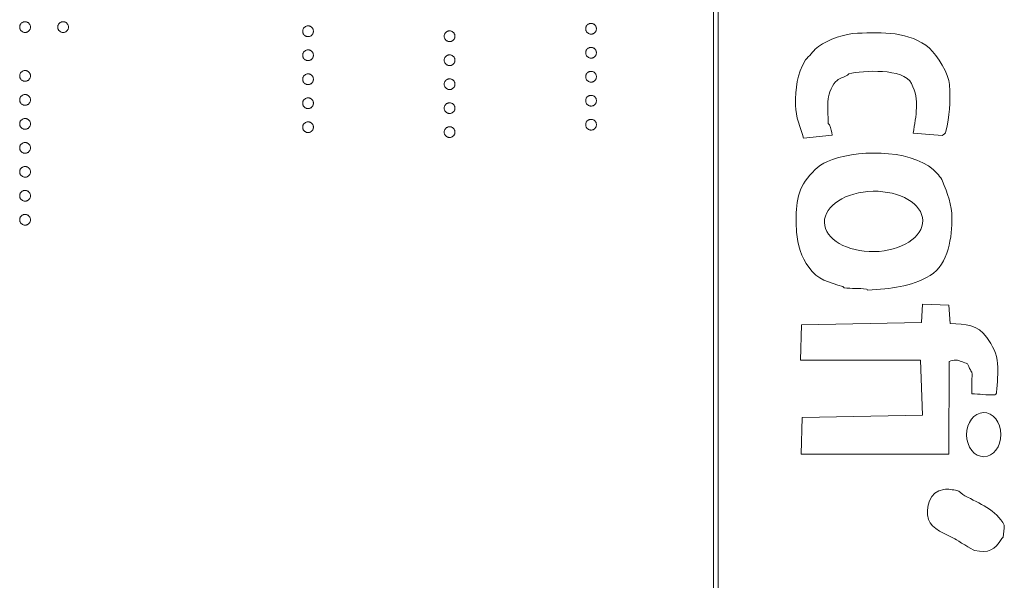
# Model space of a CAD drawing. Header units: millimetres. Extents: x -21 to 335, y -21 to 379.
# Tile 17 of 30: x 37 to 57, y 276 to 287. Entities that reach past the tile are written whole.
import ezdxf

# ---------------------------------------------------------------- set-up
doc = ezdxf.new("R2010")
doc.units = ezdxf.units.MM

msp = doc.modelspace()

# ---------------------------------------------------------------- linework, layer by layer
at = {"color": 7, "linetype": 'Continuous', "lineweight": 15}
for p, q in [((51.15, 300.17), (51.15, 240.17)), ((51.25, 240.17), (51.25, 300.17)), ((53.588, 284.65), (53, 284.592)), ((55.837, 284.643), (55.248, 284.692)), ((55.416, 280.811), (55.439, 281.186)), ((55.439, 281.186), (55.975, 281.164)), ((55.975, 281.164), (56.005, 280.79)), ((52.933, 280.04), (52.953, 280.763)), ((52.953, 280.763), (55.416, 280.811)), ((55.396, 280.035), (52.933, 280.04)), ((55.433, 278.911), (55.396, 280.035)), ((55.985, 280.013), (55.975, 278.112)), ((52.97, 278.862), (55.433, 278.911)), ((52.95, 278.112), (52.97, 278.862)), ((55.975, 278.112), (52.95, 278.112))]:
    msp.add_line(p, q, dxfattribs=at)
for centre, major_axis, ratio in [((54.434, 282.883), (-1.007, -0.02), 0.614378), ((56.691, 278.51), (0.004, -0.453), 0.776047)]:
    msp.add_ellipse(centre, major_axis=major_axis, ratio=ratio, dxfattribs=at)
for points, knots in [([(36.933, 286.869), (36.933, 286.876), (36.934, 286.89), (36.941, 286.911), (36.951, 286.93), (36.965, 286.947), (36.982, 286.961), (37.001, 286.971), (37.022, 286.978), (37.036, 286.978), (37.043, 286.979)], [0, 0, 0, 0, 0.1277566, 0.2494144, 0.3727965, 0.5001113, 0.6286099, 0.7506434, 0.8737684, 1, 1, 1, 1]), ([(37.043, 286.979), (37.051, 286.978), (37.065, 286.978), (37.086, 286.971), (37.105, 286.961), (37.122, 286.947), (37.136, 286.93), (37.146, 286.911), (37.152, 286.89), (37.153, 286.876), (37.154, 286.869)], [0, 0, 0, 0, 0.129097, 0.252046, 0.373905, 0.5010378, 0.6281707, 0.7513765, 0.872426, 1, 1, 1, 1]), ([(37.713, 286.869), (37.714, 286.876), (37.714, 286.89), (37.721, 286.911), (37.731, 286.93), (37.745, 286.947), (37.762, 286.961), (37.781, 286.971), (37.801, 286.978), (37.816, 286.978), (37.823, 286.979)], [0, 0, 0, 0, 0.127574, 0.2486235, 0.3718293, 0.4989622, 0.626095, 0.747954, 0.870903, 1, 1, 1, 1]), ([(37.823, 286.979), (37.831, 286.978), (37.845, 286.978), (37.866, 286.971), (37.885, 286.961), (37.902, 286.947), (37.916, 286.93), (37.926, 286.911), (37.933, 286.89), (37.933, 286.876), (37.934, 286.869)], [0, 0, 0, 0, 0.126257, 0.2494068, 0.3714648, 0.4988052, 0.6271285, 0.7505355, 0.8722177, 1, 1, 1, 1]), ([(37.043, 286.758), (37.036, 286.759), (37.022, 286.76), (37.001, 286.765), (36.982, 286.776), (36.965, 286.79), (36.951, 286.807), (36.941, 286.826), (36.934, 286.847), (36.933, 286.861), (36.933, 286.869)], [0, 0, 0, 0, 0.126178, 0.248821, 0.37154, 0.499984, 0.627244, 0.749226, 0.872298, 1, 1, 1, 1]), ([(37.154, 286.869), (37.153, 286.861), (37.152, 286.847), (37.146, 286.826), (37.136, 286.807), (37.122, 286.79), (37.105, 286.776), (37.086, 286.765), (37.065, 286.76), (37.051, 286.759), (37.043, 286.758)], [0, 0, 0, 0, 0.127519, 0.249986, 0.371792, 0.49887, 0.625948, 0.748492, 0.870959, 1, 1, 1, 1]), ([(37.823, 286.758), (37.816, 286.759), (37.801, 286.76), (37.78, 286.765), (37.762, 286.776), (37.745, 286.79), (37.731, 286.807), (37.72, 286.826), (37.715, 286.847), (37.714, 286.861), (37.713, 286.869)], [0, 0, 0, 0, 0.129041, 0.251508, 0.374052, 0.50113, 0.628208, 0.750014, 0.872481, 1, 1, 1, 1]), ([(37.934, 286.869), (37.933, 286.861), (37.932, 286.847), (37.927, 286.826), (37.916, 286.807), (37.902, 286.79), (37.885, 286.776), (37.866, 286.765), (37.845, 286.76), (37.831, 286.759), (37.823, 286.758)], [0, 0, 0, 0, 0.127519, 0.249986, 0.371792, 0.49887, 0.625948, 0.748492, 0.870959, 1, 1, 1, 1]), ([(42.733, 286.784), (42.733, 286.791), (42.734, 286.805), (42.741, 286.826), (42.751, 286.845), (42.765, 286.862), (42.782, 286.876), (42.801, 286.886), (42.822, 286.893), (42.836, 286.894), (42.843, 286.894)], [0, 0, 0, 0, 0.1277566, 0.2494144, 0.3727965, 0.5001113, 0.6286099, 0.7506434, 0.8737684, 1, 1, 1, 1]), ([(42.843, 286.673), (42.836, 286.674), (42.822, 286.675), (42.801, 286.681), (42.782, 286.691), (42.765, 286.705), (42.751, 286.722), (42.741, 286.741), (42.734, 286.762), (42.733, 286.776), (42.733, 286.784)], [0, 0, 0, 0, 0.126178, 0.248821, 0.37154, 0.499984, 0.627244, 0.749226, 0.872298, 1, 1, 1, 1]), ([(42.843, 286.894), (42.851, 286.894), (42.865, 286.893), (42.886, 286.886), (42.905, 286.876), (42.922, 286.862), (42.936, 286.845), (42.946, 286.826), (42.952, 286.805), (42.953, 286.791), (42.954, 286.784)], [0, 0, 0, 0, 0.129097, 0.252046, 0.373905, 0.5010378, 0.6281707, 0.7513765, 0.872426, 1, 1, 1, 1]), ([(42.954, 286.784), (42.953, 286.776), (42.952, 286.762), (42.946, 286.741), (42.936, 286.722), (42.922, 286.705), (42.905, 286.691), (42.886, 286.681), (42.865, 286.675), (42.851, 286.674), (42.843, 286.673)], [0, 0, 0, 0, 0.127519, 0.249986, 0.371792, 0.49887, 0.625948, 0.748492, 0.870959, 1, 1, 1, 1]), ([(45.633, 286.682), (45.633, 286.689), (45.634, 286.704), (45.641, 286.724), (45.651, 286.743), (45.665, 286.76), (45.682, 286.774), (45.701, 286.785), (45.722, 286.791), (45.736, 286.792), (45.743, 286.792)], [0, 0, 0, 0, 0.1277566, 0.2494144, 0.3727965, 0.5001113, 0.6286099, 0.7506434, 0.8737684, 1, 1, 1, 1]), ([(45.743, 286.792), (45.751, 286.792), (45.765, 286.791), (45.786, 286.785), (45.805, 286.774), (45.822, 286.76), (45.836, 286.743), (45.846, 286.724), (45.852, 286.704), (45.853, 286.689), (45.854, 286.682)], [0, 0, 0, 0, 0.129097, 0.252046, 0.373905, 0.501038, 0.628171, 0.751376, 0.872426, 1, 1, 1, 1]), ([(48.533, 286.835), (48.533, 286.842), (48.534, 286.856), (48.541, 286.877), (48.551, 286.896), (48.565, 286.913), (48.582, 286.927), (48.601, 286.937), (48.622, 286.944), (48.636, 286.944), (48.643, 286.945)], [0, 0, 0, 0, 0.1277566, 0.2494144, 0.3727965, 0.5001113, 0.6286099, 0.7506434, 0.8737684, 1, 1, 1, 1]), ([(48.643, 286.724), (48.636, 286.725), (48.622, 286.726), (48.601, 286.731), (48.582, 286.742), (48.565, 286.756), (48.551, 286.773), (48.541, 286.792), (48.534, 286.813), (48.533, 286.827), (48.533, 286.835)], [0, 0, 0, 0, 0.126178, 0.248821, 0.37154, 0.499984, 0.627244, 0.749226, 0.872298, 1, 1, 1, 1]), ([(48.643, 286.945), (48.651, 286.944), (48.665, 286.944), (48.686, 286.937), (48.705, 286.927), (48.722, 286.913), (48.736, 286.896), (48.746, 286.877), (48.752, 286.856), (48.753, 286.842), (48.754, 286.835)], [0, 0, 0, 0, 0.129097, 0.252046, 0.373905, 0.501038, 0.628171, 0.751376, 0.872426, 1, 1, 1, 1]), ([(48.754, 286.835), (48.753, 286.827), (48.752, 286.813), (48.746, 286.792), (48.736, 286.773), (48.722, 286.756), (48.705, 286.742), (48.686, 286.731), (48.665, 286.726), (48.651, 286.725), (48.643, 286.724)], [0, 0, 0, 0, 0.127519, 0.249986, 0.371792, 0.49887, 0.625948, 0.748492, 0.870959, 1, 1, 1, 1]), ([(53, 284.592), (52.939, 284.783), (52.835, 285.045), (52.833, 285.259), (52.83, 285.637), (52.863, 285.884), (53.039, 286.198), (53.045, 286.209), (53.057, 286.216), (53.066, 286.225), (53.145, 286.306), (53.213, 286.402), (53.304, 286.468), (53.516, 286.622), (53.841, 286.733), (54.105, 286.743), (54.607, 286.763), (55.174, 286.785), (55.58, 286.435), (55.742, 286.296), (55.981, 285.897), (55.989, 285.689), (56.003, 285.312), (55.995, 285.049), (55.917, 284.725), (55.908, 284.688), (55.864, 284.67), (55.837, 284.643)], [0, 0, 0, 0, 1, 1, 1, 2, 2, 2, 3, 3, 3, 4, 4, 4, 5, 5, 5, 6, 6, 6, 7, 7, 7, 8, 8, 8, 9, 9, 9, 9]), ([(45.743, 286.572), (45.736, 286.572), (45.722, 286.573), (45.701, 286.579), (45.682, 286.59), (45.665, 286.603), (45.651, 286.62), (45.641, 286.639), (45.634, 286.66), (45.633, 286.675), (45.633, 286.682)], [0, 0, 0, 0, 0.126178, 0.248821, 0.37154, 0.499984, 0.627244, 0.749226, 0.872298, 1, 1, 1, 1]), ([(45.854, 286.682), (45.853, 286.675), (45.852, 286.66), (45.846, 286.639), (45.836, 286.62), (45.822, 286.604), (45.805, 286.59), (45.786, 286.579), (45.765, 286.573), (45.751, 286.572), (45.743, 286.572)], [0, 0, 0, 0, 0.127519, 0.249986, 0.371792, 0.49887, 0.625948, 0.748492, 0.870959, 1, 1, 1, 1]), ([(42.733, 286.292), (42.733, 286.299), (42.734, 286.314), (42.741, 286.334), (42.751, 286.353), (42.765, 286.37), (42.782, 286.384), (42.801, 286.395), (42.822, 286.401), (42.836, 286.402), (42.843, 286.402)], [0, 0, 0, 0, 0.1277566, 0.2494144, 0.3727965, 0.5001113, 0.6286099, 0.7506434, 0.8737684, 1, 1, 1, 1]), ([(42.843, 286.402), (42.851, 286.402), (42.865, 286.401), (42.886, 286.395), (42.905, 286.384), (42.922, 286.37), (42.936, 286.353), (42.946, 286.334), (42.952, 286.314), (42.953, 286.299), (42.954, 286.292)], [0, 0, 0, 0, 0.129097, 0.252046, 0.373905, 0.5010378, 0.6281707, 0.7513765, 0.872426, 1, 1, 1, 1]), ([(48.533, 286.343), (48.533, 286.35), (48.534, 286.365), (48.541, 286.385), (48.551, 286.404), (48.565, 286.421), (48.582, 286.435), (48.601, 286.445), (48.622, 286.452), (48.636, 286.453), (48.643, 286.453)], [0, 0, 0, 0, 0.1277566, 0.2494144, 0.3727965, 0.5001113, 0.6286099, 0.7506434, 0.8737684, 1, 1, 1, 1]), ([(48.643, 286.453), (48.651, 286.453), (48.665, 286.452), (48.686, 286.445), (48.705, 286.435), (48.722, 286.421), (48.736, 286.404), (48.746, 286.385), (48.752, 286.364), (48.753, 286.35), (48.754, 286.343)], [0, 0, 0, 0, 0.129097, 0.252046, 0.373905, 0.501038, 0.628171, 0.751376, 0.872426, 1, 1, 1, 1]), ([(42.843, 286.182), (42.836, 286.182), (42.822, 286.183), (42.801, 286.189), (42.782, 286.2), (42.765, 286.213), (42.751, 286.23), (42.741, 286.249), (42.734, 286.27), (42.733, 286.284), (42.733, 286.292)], [0, 0, 0, 0, 0.126178, 0.248821, 0.37154, 0.499984, 0.627244, 0.749226, 0.872298, 1, 1, 1, 1]), ([(42.954, 286.292), (42.953, 286.284), (42.952, 286.27), (42.946, 286.249), (42.936, 286.23), (42.922, 286.213), (42.905, 286.2), (42.886, 286.189), (42.865, 286.183), (42.851, 286.182), (42.843, 286.182)], [0, 0, 0, 0, 0.127519, 0.249986, 0.371792, 0.49887, 0.625948, 0.748492, 0.870959, 1, 1, 1, 1]), ([(45.633, 286.19), (45.633, 286.197), (45.634, 286.212), (45.641, 286.233), (45.651, 286.252), (45.665, 286.269), (45.682, 286.282), (45.701, 286.293), (45.722, 286.299), (45.736, 286.3), (45.743, 286.3)], [0, 0, 0, 0, 0.1277566, 0.2494144, 0.3727965, 0.5001113, 0.6286099, 0.7506434, 0.8737684, 1, 1, 1, 1]), ([(45.743, 286.08), (45.736, 286.08), (45.722, 286.081), (45.701, 286.087), (45.682, 286.098), (45.665, 286.112), (45.651, 286.128), (45.641, 286.147), (45.634, 286.168), (45.633, 286.183), (45.633, 286.19)], [0, 0, 0, 0, 0.126178, 0.248821, 0.37154, 0.499984, 0.627244, 0.749226, 0.872298, 1, 1, 1, 1]), ([(45.743, 286.3), (45.751, 286.3), (45.765, 286.299), (45.786, 286.293), (45.805, 286.282), (45.822, 286.268), (45.836, 286.252), (45.846, 286.233), (45.852, 286.212), (45.853, 286.197), (45.854, 286.19)], [0, 0, 0, 0, 0.129097, 0.252046, 0.373905, 0.501038, 0.628171, 0.751376, 0.872426, 1, 1, 1, 1]), ([(45.854, 286.19), (45.853, 286.183), (45.852, 286.168), (45.846, 286.147), (45.836, 286.128), (45.822, 286.112), (45.805, 286.098), (45.786, 286.087), (45.765, 286.081), (45.751, 286.08), (45.743, 286.08)], [0, 0, 0, 0, 0.127519, 0.249986, 0.371792, 0.49887, 0.625948, 0.748492, 0.870959, 1, 1, 1, 1]), ([(48.643, 286.232), (48.636, 286.233), (48.622, 286.234), (48.601, 286.24), (48.582, 286.251), (48.565, 286.264), (48.551, 286.281), (48.541, 286.3), (48.534, 286.321), (48.533, 286.335), (48.533, 286.343)], [0, 0, 0, 0, 0.126178, 0.248821, 0.37154, 0.499984, 0.627244, 0.749226, 0.872298, 1, 1, 1, 1]), ([(48.754, 286.343), (48.753, 286.335), (48.752, 286.321), (48.746, 286.3), (48.736, 286.281), (48.722, 286.264), (48.705, 286.25), (48.686, 286.24), (48.665, 286.234), (48.651, 286.233), (48.643, 286.232)], [0, 0, 0, 0, 0.127519, 0.249986, 0.371792, 0.49887, 0.625948, 0.748492, 0.870959, 1, 1, 1, 1]), ([(36.933, 285.868), (36.933, 285.875), (36.934, 285.89), (36.941, 285.91), (36.951, 285.929), (36.965, 285.946), (36.982, 285.96), (37.001, 285.971), (37.022, 285.977), (37.036, 285.978), (37.043, 285.978)], [0, 0, 0, 0, 0.1277566, 0.2494144, 0.3727965, 0.5001113, 0.6286099, 0.7506434, 0.8737684, 1, 1, 1, 1]), ([(37.043, 285.978), (37.051, 285.978), (37.065, 285.977), (37.086, 285.971), (37.105, 285.96), (37.122, 285.946), (37.136, 285.929), (37.146, 285.91), (37.152, 285.89), (37.153, 285.875), (37.154, 285.868)], [0, 0, 0, 0, 0.129097, 0.252046, 0.373905, 0.5010378, 0.6281707, 0.7513765, 0.872426, 1, 1, 1, 1]), ([(48.533, 285.851), (48.533, 285.858), (48.534, 285.873), (48.541, 285.893), (48.551, 285.912), (48.565, 285.929), (48.582, 285.943), (48.601, 285.954), (48.622, 285.96), (48.636, 285.961), (48.643, 285.961)], [0, 0, 0, 0, 0.1277566, 0.2494144, 0.3727965, 0.5001113, 0.6286099, 0.7506434, 0.8737684, 1, 1, 1, 1]), ([(48.643, 285.961), (48.651, 285.961), (48.665, 285.96), (48.686, 285.954), (48.705, 285.943), (48.722, 285.929), (48.736, 285.912), (48.746, 285.893), (48.752, 285.873), (48.753, 285.858), (48.754, 285.851)], [0, 0, 0, 0, 0.129097, 0.252046, 0.373905, 0.501038, 0.628171, 0.751376, 0.872426, 1, 1, 1, 1]), ([(55.248, 284.692), (55.299, 285.058), (55.381, 285.378), (55.212, 285.709), (55.044, 286.038), (54.224, 285.974), (53.925, 285.912), (53.913, 285.909), (53.91, 285.891), (53.899, 285.885), (53.829, 285.845), (53.75, 285.823), (53.685, 285.776), (53.601, 285.713), (53.508, 285.496), (53.501, 285.399), (53.489, 285.23), (53.496, 285.06), (53.506, 284.891), (53.507, 284.878), (53.529, 284.876), (53.533, 284.864), (53.557, 284.794), (53.57, 284.722), (53.588, 284.65)], [0, 0, 0, 0, 1, 1, 1, 2, 2, 2, 3, 3, 3, 4, 4, 4, 5, 5, 5, 6, 6, 6, 7, 7, 7, 8, 8, 8, 8]), ([(37.043, 285.758), (37.036, 285.758), (37.022, 285.759), (37.001, 285.765), (36.982, 285.776), (36.965, 285.789), (36.951, 285.806), (36.941, 285.825), (36.934, 285.846), (36.933, 285.86), (36.933, 285.868)], [0, 0, 0, 0, 0.126178, 0.248821, 0.37154, 0.499984, 0.627244, 0.749226, 0.872298, 1, 1, 1, 1]), ([(37.154, 285.868), (37.153, 285.86), (37.152, 285.846), (37.146, 285.825), (37.136, 285.806), (37.122, 285.789), (37.105, 285.776), (37.086, 285.765), (37.065, 285.759), (37.051, 285.758), (37.043, 285.758)], [0, 0, 0, 0, 0.127519, 0.249986, 0.371792, 0.49887, 0.625948, 0.748492, 0.870959, 1, 1, 1, 1]), ([(42.733, 285.8), (42.733, 285.807), (42.734, 285.822), (42.741, 285.842), (42.751, 285.862), (42.765, 285.878), (42.782, 285.892), (42.801, 285.903), (42.822, 285.909), (42.836, 285.91), (42.843, 285.91)], [0, 0, 0, 0, 0.1277566, 0.2494144, 0.3727965, 0.5001113, 0.6286099, 0.7506434, 0.8737684, 1, 1, 1, 1]), ([(42.843, 285.69), (42.836, 285.69), (42.822, 285.691), (42.801, 285.697), (42.782, 285.708), (42.765, 285.721), (42.751, 285.738), (42.741, 285.757), (42.734, 285.778), (42.733, 285.793), (42.733, 285.8)], [0, 0, 0, 0, 0.126178, 0.248821, 0.37154, 0.499984, 0.627244, 0.749226, 0.872298, 1, 1, 1, 1]), ([(42.843, 285.91), (42.851, 285.91), (42.865, 285.909), (42.886, 285.903), (42.905, 285.892), (42.922, 285.878), (42.936, 285.862), (42.946, 285.843), (42.952, 285.822), (42.953, 285.807), (42.954, 285.8)], [0, 0, 0, 0, 0.129097, 0.252046, 0.373905, 0.5010378, 0.6281707, 0.7513765, 0.872426, 1, 1, 1, 1]), ([(42.954, 285.8), (42.953, 285.793), (42.952, 285.778), (42.946, 285.757), (42.936, 285.738), (42.922, 285.722), (42.905, 285.708), (42.886, 285.697), (42.865, 285.691), (42.851, 285.69), (42.843, 285.69)], [0, 0, 0, 0, 0.127519, 0.249986, 0.371792, 0.49887, 0.625948, 0.748492, 0.870959, 1, 1, 1, 1]), ([(45.633, 285.698), (45.633, 285.706), (45.634, 285.72), (45.641, 285.741), (45.651, 285.76), (45.665, 285.777), (45.682, 285.791), (45.701, 285.801), (45.722, 285.807), (45.736, 285.808), (45.743, 285.808)], [0, 0, 0, 0, 0.1277566, 0.2494144, 0.3727965, 0.5001113, 0.6286099, 0.7506434, 0.8737684, 1, 1, 1, 1]), ([(45.743, 285.808), (45.751, 285.808), (45.765, 285.807), (45.786, 285.801), (45.805, 285.791), (45.822, 285.777), (45.836, 285.76), (45.846, 285.741), (45.852, 285.72), (45.853, 285.706), (45.854, 285.698)], [0, 0, 0, 0, 0.129097, 0.252046, 0.373905, 0.501038, 0.628171, 0.751376, 0.872426, 1, 1, 1, 1]), ([(48.643, 285.741), (48.636, 285.741), (48.622, 285.742), (48.601, 285.748), (48.582, 285.759), (48.565, 285.772), (48.551, 285.789), (48.541, 285.808), (48.534, 285.829), (48.533, 285.843), (48.533, 285.851)], [0, 0, 0, 0, 0.126178, 0.248821, 0.37154, 0.499984, 0.627244, 0.749226, 0.872298, 1, 1, 1, 1]), ([(48.754, 285.851), (48.753, 285.843), (48.752, 285.829), (48.746, 285.808), (48.736, 285.789), (48.722, 285.772), (48.705, 285.759), (48.686, 285.748), (48.665, 285.742), (48.651, 285.741), (48.643, 285.741)], [0, 0, 0, 0, 0.127519, 0.249986, 0.371792, 0.49887, 0.625948, 0.748492, 0.870959, 1, 1, 1, 1]), ([(45.743, 285.588), (45.736, 285.588), (45.722, 285.589), (45.701, 285.595), (45.682, 285.606), (45.665, 285.62), (45.651, 285.637), (45.641, 285.656), (45.634, 285.676), (45.633, 285.691), (45.633, 285.698)], [0, 0, 0, 0, 0.126178, 0.248821, 0.37154, 0.499984, 0.627244, 0.749226, 0.872298, 1, 1, 1, 1]), ([(45.854, 285.698), (45.853, 285.691), (45.852, 285.676), (45.846, 285.656), (45.836, 285.637), (45.822, 285.62), (45.805, 285.606), (45.786, 285.595), (45.765, 285.589), (45.751, 285.588), (45.743, 285.588)], [0, 0, 0, 0, 0.127519, 0.249986, 0.371792, 0.49887, 0.625948, 0.748492, 0.870959, 1, 1, 1, 1]), ([(36.933, 285.376), (36.933, 285.383), (36.934, 285.398), (36.941, 285.418), (36.951, 285.438), (36.965, 285.454), (36.982, 285.468), (37.001, 285.479), (37.022, 285.485), (37.036, 285.486), (37.043, 285.486)], [0, 0, 0, 0, 0.1277566, 0.2494144, 0.3727965, 0.5001113, 0.6286099, 0.7506434, 0.8737684, 1, 1, 1, 1]), ([(37.043, 285.266), (37.036, 285.266), (37.022, 285.267), (37.001, 285.273), (36.982, 285.284), (36.965, 285.297), (36.951, 285.314), (36.941, 285.333), (36.934, 285.354), (36.933, 285.369), (36.933, 285.376)], [0, 0, 0, 0, 0.126178, 0.248821, 0.37154, 0.499984, 0.627244, 0.749226, 0.872298, 1, 1, 1, 1]), ([(37.043, 285.486), (37.051, 285.486), (37.065, 285.485), (37.086, 285.479), (37.105, 285.468), (37.122, 285.454), (37.136, 285.438), (37.146, 285.419), (37.152, 285.398), (37.153, 285.383), (37.154, 285.376)], [0, 0, 0, 0, 0.129097, 0.252046, 0.373905, 0.5010378, 0.6281707, 0.7513765, 0.872426, 1, 1, 1, 1]), ([(37.154, 285.376), (37.153, 285.369), (37.152, 285.354), (37.146, 285.333), (37.136, 285.314), (37.122, 285.298), (37.105, 285.284), (37.086, 285.273), (37.065, 285.267), (37.051, 285.266), (37.043, 285.266)], [0, 0, 0, 0, 0.127519, 0.249986, 0.371792, 0.49887, 0.625948, 0.748492, 0.870959, 1, 1, 1, 1]), ([(42.733, 285.308), (42.733, 285.316), (42.734, 285.33), (42.741, 285.351), (42.751, 285.37), (42.765, 285.387), (42.782, 285.4), (42.801, 285.411), (42.822, 285.417), (42.836, 285.418), (42.843, 285.418)], [0, 0, 0, 0, 0.1277566, 0.2494144, 0.3727965, 0.5001113, 0.6286099, 0.7506434, 0.8737684, 1, 1, 1, 1]), ([(42.843, 285.418), (42.851, 285.418), (42.865, 285.417), (42.886, 285.411), (42.905, 285.401), (42.922, 285.387), (42.936, 285.37), (42.946, 285.351), (42.952, 285.33), (42.953, 285.316), (42.954, 285.308)], [0, 0, 0, 0, 0.129097, 0.252046, 0.373905, 0.5010378, 0.6281707, 0.7513765, 0.872426, 1, 1, 1, 1]), ([(48.533, 285.359), (48.533, 285.366), (48.534, 285.381), (48.541, 285.402), (48.551, 285.421), (48.565, 285.437), (48.582, 285.451), (48.601, 285.462), (48.622, 285.468), (48.636, 285.469), (48.643, 285.469)], [0, 0, 0, 0, 0.1277566, 0.2494144, 0.3727965, 0.5001113, 0.6286099, 0.7506434, 0.8737684, 1, 1, 1, 1]), ([(48.643, 285.249), (48.636, 285.249), (48.622, 285.25), (48.601, 285.256), (48.582, 285.267), (48.565, 285.281), (48.551, 285.297), (48.541, 285.316), (48.534, 285.337), (48.533, 285.352), (48.533, 285.359)], [0, 0, 0, 0, 0.126178, 0.248821, 0.37154, 0.499984, 0.627244, 0.749226, 0.872298, 1, 1, 1, 1]), ([(48.643, 285.469), (48.651, 285.469), (48.665, 285.468), (48.686, 285.462), (48.705, 285.451), (48.722, 285.437), (48.736, 285.421), (48.746, 285.402), (48.752, 285.381), (48.753, 285.366), (48.754, 285.359)], [0, 0, 0, 0, 0.129097, 0.252046, 0.373905, 0.501038, 0.628171, 0.751376, 0.872426, 1, 1, 1, 1]), ([(48.754, 285.359), (48.753, 285.352), (48.752, 285.337), (48.746, 285.316), (48.736, 285.297), (48.722, 285.281), (48.705, 285.267), (48.686, 285.256), (48.665, 285.25), (48.651, 285.249), (48.643, 285.249)], [0, 0, 0, 0, 0.127519, 0.249986, 0.371792, 0.49887, 0.625948, 0.748492, 0.870959, 1, 1, 1, 1]), ([(42.843, 285.198), (42.836, 285.198), (42.822, 285.199), (42.801, 285.205), (42.782, 285.216), (42.765, 285.23), (42.751, 285.247), (42.741, 285.265), (42.734, 285.286), (42.733, 285.301), (42.733, 285.308)], [0, 0, 0, 0, 0.126178, 0.248821, 0.37154, 0.499984, 0.627244, 0.749226, 0.872298, 1, 1, 1, 1]), ([(42.954, 285.308), (42.953, 285.301), (42.952, 285.286), (42.946, 285.265), (42.936, 285.247), (42.922, 285.23), (42.905, 285.216), (42.886, 285.205), (42.865, 285.199), (42.851, 285.198), (42.843, 285.198)], [0, 0, 0, 0, 0.127519, 0.249986, 0.371792, 0.49887, 0.625948, 0.748492, 0.870959, 1, 1, 1, 1]), ([(45.633, 285.206), (45.633, 285.214), (45.634, 285.228), (45.641, 285.249), (45.651, 285.268), (45.665, 285.285), (45.682, 285.299), (45.701, 285.309), (45.722, 285.315), (45.736, 285.316), (45.743, 285.317)], [0, 0, 0, 0, 0.1277566, 0.2494144, 0.3727965, 0.5001113, 0.6286099, 0.7506434, 0.8737684, 1, 1, 1, 1]), ([(45.743, 285.096), (45.736, 285.097), (45.722, 285.097), (45.701, 285.103), (45.682, 285.114), (45.665, 285.128), (45.651, 285.145), (45.641, 285.164), (45.634, 285.185), (45.633, 285.199), (45.633, 285.206)], [0, 0, 0, 0, 0.126178, 0.248821, 0.37154, 0.499984, 0.627244, 0.749226, 0.872298, 1, 1, 1, 1]), ([(45.743, 285.317), (45.751, 285.316), (45.765, 285.315), (45.786, 285.309), (45.805, 285.299), (45.822, 285.285), (45.836, 285.268), (45.846, 285.249), (45.852, 285.228), (45.853, 285.214), (45.854, 285.206)], [0, 0, 0, 0, 0.129097, 0.252046, 0.373905, 0.501038, 0.628171, 0.751376, 0.872426, 1, 1, 1, 1]), ([(45.854, 285.206), (45.853, 285.199), (45.852, 285.185), (45.846, 285.164), (45.836, 285.145), (45.822, 285.128), (45.805, 285.114), (45.786, 285.103), (45.765, 285.097), (45.751, 285.097), (45.743, 285.096)], [0, 0, 0, 0, 0.127519, 0.249986, 0.371792, 0.49887, 0.625948, 0.748492, 0.870959, 1, 1, 1, 1]), ([(36.933, 284.884), (36.933, 284.891), (36.934, 284.906), (36.941, 284.927), (36.951, 284.946), (36.965, 284.963), (36.982, 284.976), (37.001, 284.987), (37.022, 284.993), (37.036, 284.994), (37.043, 284.994)], [0, 0, 0, 0, 0.1277566, 0.2494144, 0.3727965, 0.5001113, 0.6286099, 0.7506434, 0.8737684, 1, 1, 1, 1]), ([(37.043, 284.994), (37.051, 284.994), (37.065, 284.993), (37.086, 284.987), (37.105, 284.976), (37.122, 284.963), (37.136, 284.946), (37.146, 284.927), (37.152, 284.906), (37.153, 284.891), (37.154, 284.884)], [0, 0, 0, 0, 0.129097, 0.252046, 0.373905, 0.5010378, 0.6281707, 0.7513765, 0.872426, 1, 1, 1, 1]), ([(48.533, 284.867), (48.533, 284.875), (48.534, 284.889), (48.541, 284.91), (48.551, 284.929), (48.565, 284.946), (48.582, 284.959), (48.601, 284.97), (48.622, 284.976), (48.636, 284.977), (48.643, 284.977)], [0, 0, 0, 0, 0.1277566, 0.2494144, 0.3727965, 0.5001113, 0.6286099, 0.7506434, 0.8737684, 1, 1, 1, 1]), ([(48.643, 284.977), (48.651, 284.977), (48.665, 284.976), (48.686, 284.97), (48.705, 284.96), (48.722, 284.946), (48.736, 284.929), (48.746, 284.91), (48.752, 284.889), (48.753, 284.875), (48.754, 284.867)], [0, 0, 0, 0, 0.129097, 0.252046, 0.373905, 0.501038, 0.628171, 0.751376, 0.872426, 1, 1, 1, 1]), ([(37.043, 284.774), (37.036, 284.774), (37.022, 284.775), (37.001, 284.781), (36.982, 284.792), (36.965, 284.806), (36.951, 284.823), (36.941, 284.841), (36.934, 284.862), (36.933, 284.877), (36.933, 284.884)], [0, 0, 0, 0, 0.126178, 0.248821, 0.37154, 0.499984, 0.627244, 0.749226, 0.872298, 1, 1, 1, 1]), ([(37.154, 284.884), (37.153, 284.877), (37.152, 284.862), (37.146, 284.841), (37.136, 284.823), (37.122, 284.806), (37.105, 284.792), (37.086, 284.781), (37.065, 284.775), (37.051, 284.774), (37.043, 284.774)], [0, 0, 0, 0, 0.127519, 0.249986, 0.371792, 0.49887, 0.625948, 0.748492, 0.870959, 1, 1, 1, 1]), ([(42.733, 284.816), (42.733, 284.824), (42.734, 284.838), (42.741, 284.859), (42.751, 284.878), (42.765, 284.895), (42.782, 284.909), (42.801, 284.919), (42.822, 284.925), (42.836, 284.926), (42.843, 284.927)], [0, 0, 0, 0, 0.1277566, 0.2494144, 0.3727965, 0.5001113, 0.6286099, 0.7506434, 0.8737684, 1, 1, 1, 1]), ([(42.843, 284.706), (42.836, 284.706), (42.822, 284.707), (42.801, 284.713), (42.782, 284.724), (42.765, 284.738), (42.751, 284.755), (42.741, 284.774), (42.734, 284.794), (42.733, 284.809), (42.733, 284.816)], [0, 0, 0, 0, 0.126178, 0.248821, 0.37154, 0.499984, 0.627244, 0.749226, 0.872298, 1, 1, 1, 1]), ([(42.843, 284.927), (42.851, 284.926), (42.865, 284.925), (42.886, 284.919), (42.905, 284.909), (42.922, 284.895), (42.936, 284.878), (42.946, 284.859), (42.952, 284.838), (42.953, 284.824), (42.954, 284.816)], [0, 0, 0, 0, 0.129097, 0.252046, 0.373905, 0.5010378, 0.6281707, 0.7513765, 0.872426, 1, 1, 1, 1]), ([(42.954, 284.816), (42.953, 284.809), (42.952, 284.794), (42.946, 284.774), (42.936, 284.755), (42.922, 284.738), (42.905, 284.724), (42.886, 284.713), (42.865, 284.707), (42.851, 284.706), (42.843, 284.706)], [0, 0, 0, 0, 0.127519, 0.249986, 0.371792, 0.49887, 0.625948, 0.748492, 0.870959, 1, 1, 1, 1]), ([(45.633, 284.715), (45.633, 284.722), (45.634, 284.736), (45.641, 284.757), (45.651, 284.776), (45.665, 284.793), (45.682, 284.807), (45.701, 284.817), (45.722, 284.824), (45.736, 284.824), (45.743, 284.825)], [0, 0, 0, 0, 0.1277566, 0.2494144, 0.3727965, 0.5001113, 0.6286099, 0.7506434, 0.8737684, 1, 1, 1, 1]), ([(45.743, 284.825), (45.751, 284.824), (45.765, 284.824), (45.786, 284.817), (45.805, 284.807), (45.822, 284.793), (45.836, 284.776), (45.846, 284.757), (45.852, 284.736), (45.853, 284.722), (45.854, 284.715)], [0, 0, 0, 0, 0.129097, 0.252046, 0.373905, 0.501038, 0.628171, 0.751376, 0.872426, 1, 1, 1, 1]), ([(48.643, 284.757), (48.636, 284.757), (48.622, 284.758), (48.601, 284.764), (48.582, 284.775), (48.565, 284.789), (48.551, 284.806), (48.541, 284.825), (48.534, 284.845), (48.533, 284.86), (48.533, 284.867)], [0, 0, 0, 0, 0.126178, 0.248821, 0.37154, 0.499984, 0.627244, 0.749226, 0.872298, 1, 1, 1, 1]), ([(48.754, 284.867), (48.753, 284.86), (48.752, 284.845), (48.746, 284.824), (48.736, 284.806), (48.722, 284.789), (48.705, 284.775), (48.686, 284.764), (48.665, 284.758), (48.651, 284.757), (48.643, 284.757)], [0, 0, 0, 0, 0.127519, 0.249986, 0.371792, 0.49887, 0.625948, 0.748492, 0.870959, 1, 1, 1, 1]), ([(45.743, 284.604), (45.736, 284.605), (45.722, 284.606), (45.701, 284.611), (45.682, 284.622), (45.665, 284.636), (45.651, 284.653), (45.641, 284.672), (45.634, 284.693), (45.633, 284.707), (45.633, 284.715)], [0, 0, 0, 0, 0.126178, 0.248821, 0.37154, 0.499984, 0.627244, 0.749226, 0.872298, 1, 1, 1, 1]), ([(45.854, 284.715), (45.853, 284.707), (45.852, 284.693), (45.846, 284.672), (45.836, 284.653), (45.822, 284.636), (45.805, 284.622), (45.786, 284.611), (45.765, 284.606), (45.751, 284.605), (45.743, 284.604)], [0, 0, 0, 0, 0.127519, 0.249986, 0.371792, 0.49887, 0.625948, 0.748492, 0.870959, 1, 1, 1, 1]), ([(36.933, 284.392), (36.933, 284.4), (36.934, 284.414), (36.941, 284.435), (36.951, 284.454), (36.965, 284.471), (36.982, 284.485), (37.001, 284.495), (37.022, 284.501), (37.036, 284.502), (37.043, 284.503)], [0, 0, 0, 0, 0.1277566, 0.2494144, 0.3727965, 0.5001113, 0.6286099, 0.7506434, 0.8737684, 1, 1, 1, 1]), ([(37.043, 284.282), (37.036, 284.282), (37.022, 284.283), (37.001, 284.289), (36.982, 284.3), (36.965, 284.314), (36.951, 284.331), (36.941, 284.35), (36.934, 284.37), (36.933, 284.385), (36.933, 284.392)], [0, 0, 0, 0, 0.126178, 0.248821, 0.37154, 0.499984, 0.627244, 0.749226, 0.872298, 1, 1, 1, 1]), ([(37.043, 284.503), (37.051, 284.502), (37.065, 284.501), (37.086, 284.495), (37.105, 284.485), (37.122, 284.471), (37.136, 284.454), (37.146, 284.435), (37.152, 284.414), (37.153, 284.4), (37.154, 284.392)], [0, 0, 0, 0, 0.129097, 0.252046, 0.373905, 0.5010378, 0.6281707, 0.7513765, 0.872426, 1, 1, 1, 1]), ([(37.154, 284.392), (37.153, 284.385), (37.152, 284.37), (37.146, 284.35), (37.136, 284.331), (37.122, 284.314), (37.105, 284.3), (37.086, 284.289), (37.065, 284.283), (37.051, 284.282), (37.043, 284.282)], [0, 0, 0, 0, 0.127519, 0.249986, 0.371792, 0.49887, 0.625948, 0.748492, 0.870959, 1, 1, 1, 1]), ([(53.034, 283.708), (53.166, 283.887), (53.272, 284.016), (53.486, 284.114), (54.016, 284.355), (55.165, 284.379), (55.656, 283.946), (55.732, 283.878), (55.805, 283.8), (55.846, 283.707), (55.948, 283.47), (56.037, 283.216), (56.04, 282.959), (56.043, 282.585), (55.97, 282.002), (55.595, 281.777), (55.171, 281.522), (54.806, 281.516), (54.312, 281.471)], [6, 6, 6, 6, 7, 7, 7, 8, 8, 8, 9, 9, 9, 10, 10, 10, 11, 11, 11, 12, 12, 12, 12]), ([(36.933, 283.9), (36.933, 283.908), (36.934, 283.922), (36.941, 283.943), (36.951, 283.962), (36.965, 283.979), (36.982, 283.993), (37.001, 284.003), (37.022, 284.009), (37.036, 284.01), (37.043, 284.011)], [0, 0, 0, 0, 0.1277566, 0.2494144, 0.3727965, 0.5001113, 0.6286099, 0.7506434, 0.8737684, 1, 1, 1, 1]), ([(37.043, 284.011), (37.051, 284.01), (37.065, 284.009), (37.086, 284.003), (37.105, 283.993), (37.122, 283.979), (37.136, 283.962), (37.146, 283.943), (37.152, 283.922), (37.153, 283.908), (37.154, 283.9)], [0, 0, 0, 0, 0.129097, 0.252046, 0.373905, 0.5010378, 0.6281707, 0.7513765, 0.872426, 1, 1, 1, 1]), ([(37.043, 283.79), (37.036, 283.791), (37.022, 283.792), (37.001, 283.797), (36.982, 283.808), (36.965, 283.822), (36.951, 283.839), (36.941, 283.858), (36.934, 283.879), (36.933, 283.893), (36.933, 283.9)], [0, 0, 0, 0, 0.126178, 0.248821, 0.37154, 0.499984, 0.627244, 0.749226, 0.872298, 1, 1, 1, 1]), ([(37.154, 283.9), (37.153, 283.893), (37.152, 283.879), (37.146, 283.858), (37.136, 283.839), (37.122, 283.822), (37.105, 283.808), (37.086, 283.797), (37.065, 283.791), (37.051, 283.791), (37.043, 283.79)], [0, 0, 0, 0, 0.127519, 0.249986, 0.371792, 0.49887, 0.625948, 0.748492, 0.870959, 1, 1, 1, 1]), ([(54.312, 281.471), (54.303, 281.48), (54.298, 281.496), (54.285, 281.497), (54.134, 281.513), (53.981, 281.505), (53.83, 281.52), (53.818, 281.521), (53.815, 281.543), (53.803, 281.547), (53.526, 281.636), (53.284, 281.683), (53.104, 281.942), (52.96, 282.147), (52.871, 282.414), (52.856, 282.663), (52.837, 282.99), (52.825, 283.425), (53.034, 283.708)], [0, 0, 0, 0, 1, 1, 1, 2, 2, 2, 3, 3, 3, 4, 4, 4, 5, 5, 5, 6, 6, 6, 6]), ([(36.933, 283.409), (36.933, 283.416), (36.934, 283.43), (36.941, 283.451), (36.951, 283.47), (36.965, 283.487), (36.982, 283.501), (37.001, 283.511), (37.022, 283.518), (37.036, 283.518), (37.043, 283.519)], [0, 0, 0, 0, 0.1277566, 0.2494144, 0.3727965, 0.5001113, 0.6286099, 0.7506434, 0.8737684, 1, 1, 1, 1]), ([(37.043, 283.298), (37.036, 283.299), (37.022, 283.3), (37.001, 283.305), (36.982, 283.316), (36.965, 283.33), (36.951, 283.347), (36.941, 283.366), (36.934, 283.387), (36.933, 283.401), (36.933, 283.409)], [0, 0, 0, 0, 0.126178, 0.248821, 0.37154, 0.499984, 0.627244, 0.749226, 0.872298, 1, 1, 1, 1]), ([(37.043, 283.519), (37.051, 283.518), (37.065, 283.518), (37.086, 283.511), (37.105, 283.501), (37.122, 283.487), (37.136, 283.47), (37.146, 283.451), (37.152, 283.43), (37.153, 283.416), (37.154, 283.409)], [0, 0, 0, 0, 0.129097, 0.252046, 0.373905, 0.5010378, 0.6281707, 0.7513765, 0.872426, 1, 1, 1, 1]), ([(37.154, 283.409), (37.153, 283.401), (37.152, 283.387), (37.146, 283.366), (37.136, 283.347), (37.122, 283.33), (37.105, 283.316), (37.086, 283.305), (37.065, 283.3), (37.051, 283.299), (37.043, 283.298)], [0, 0, 0, 0, 0.127519, 0.249986, 0.371792, 0.49887, 0.625948, 0.748492, 0.870959, 1, 1, 1, 1]), ([(36.933, 282.917), (36.933, 282.924), (36.934, 282.938), (36.941, 282.959), (36.951, 282.978), (36.965, 282.995), (36.982, 283.009), (37.001, 283.019), (37.022, 283.026), (37.036, 283.027), (37.043, 283.027)], [0, 0, 0, 0, 0.1277566, 0.2494144, 0.3727965, 0.5001113, 0.6286099, 0.7506434, 0.8737684, 1, 1, 1, 1]), ([(37.043, 283.027), (37.051, 283.027), (37.065, 283.026), (37.086, 283.019), (37.105, 283.009), (37.122, 282.995), (37.136, 282.978), (37.146, 282.959), (37.152, 282.938), (37.153, 282.924), (37.154, 282.917)], [0, 0, 0, 0, 0.129097, 0.252046, 0.373905, 0.5010378, 0.6281707, 0.7513765, 0.872426, 1, 1, 1, 1]), ([(37.043, 282.806), (37.036, 282.807), (37.022, 282.808), (37.001, 282.814), (36.982, 282.825), (36.965, 282.838), (36.951, 282.855), (36.941, 282.874), (36.934, 282.895), (36.933, 282.909), (36.933, 282.917)], [0, 0, 0, 0, 0.126178, 0.248821, 0.37154, 0.499984, 0.627244, 0.749226, 0.872298, 1, 1, 1, 1]), ([(37.154, 282.917), (37.153, 282.909), (37.152, 282.895), (37.146, 282.874), (37.136, 282.855), (37.122, 282.838), (37.105, 282.824), (37.086, 282.814), (37.065, 282.808), (37.051, 282.807), (37.043, 282.806)], [0, 0, 0, 0, 0.127519, 0.249986, 0.371792, 0.49887, 0.625948, 0.748492, 0.870959, 1, 1, 1, 1]), ([(56.005, 280.79), (56.321, 280.771), (56.562, 280.781), (56.757, 280.502), (56.868, 280.344), (56.963, 280.16), (56.976, 279.968), (56.99, 279.772), (56.97, 279.575), (56.955, 279.379), (56.953, 279.354), (56.927, 279.325), (56.902, 279.325), (56.75, 279.324), (56.598, 279.34), (56.446, 279.348)], [0, 0, 0, 0, 1, 1, 1, 2, 2, 2, 3, 3, 3, 4, 4, 4, 5, 5, 5, 5]), ([(56.361, 279.963), (56.28, 279.989), (56.203, 280.03), (56.119, 280.041), (56.074, 280.047), (56.03, 280.022), (55.985, 280.013)], [0, 0, 0, 0, 1, 1, 1, 2, 2, 2, 2]), ([(55.559, 276.77), (55.488, 277.009), (55.577, 277.351), (55.875, 277.388), (55.964, 277.4), (56.054, 277.379), (56.143, 277.364), (56.192, 277.356), (56.256, 277.285), (56.304, 277.258), (56.603, 277.091), (56.946, 276.976), (57.113, 276.65)], [5, 5, 5, 5, 6, 6, 6, 7, 7, 7, 8, 8, 8, 9, 9, 9, 9]), ([(57.113, 276.65), (57.105, 276.569), (57.103, 276.488), (57.088, 276.409), (57.086, 276.396), (57.068, 276.392), (57.062, 276.382), (56.92, 276.14), (56.788, 276.074), (56.502, 276.136), (56.45, 276.147), (56.156, 276.341), (56.098, 276.373), (55.931, 276.466), (55.616, 276.575), (55.559, 276.77)], [0, 0, 0, 0, 1, 1, 1, 2, 2, 2, 3, 3, 3, 4, 4, 4, 5, 5, 5, 5])]:
    msp.add_open_spline(points, degree=3, knots=knots, dxfattribs=at)
msp.add_open_spline([(56.446, 279.348), (56.441, 279.97), (56.494, 279.636), (56.361, 279.963)], degree=3, dxfattribs=at)

doc.saveas('drawing.dxf')
